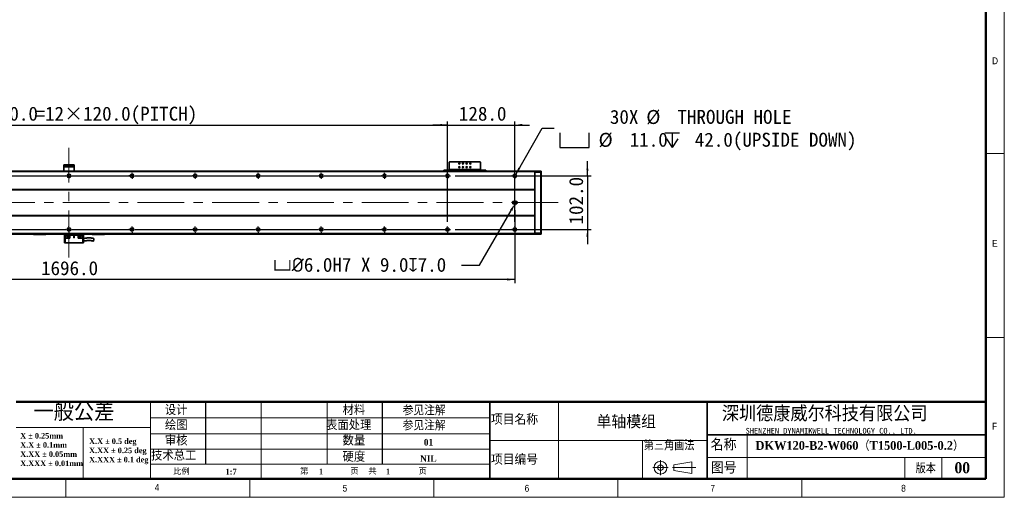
# Model space of a CAD drawing. Header units: millimetres. Extents: x 35 to 2905, y 35 to 2044.
# Tile 3 of 7: x 1032 to 2905, y 35 to 944. Entities that reach past the tile are written whole.
import ezdxf

# ---------------------------------------------------------------- set-up
doc = ezdxf.new("R2010")
doc.units = ezdxf.units.MM
doc.header["$LTSCALE"] = 7
doc.header["$PDSIZE"] = -1
doc.linetypes.add('CENTERX2', pattern=[20.32, 12.7, -2.54, 2.54, -2.54])
doc.layers.add('DIMNS', color=7, linetype='Continuous')
doc.layers.add('黑色实线', color=7, linetype='Continuous')
doc.styles.add('SLDTEXTSTYLE1', font='Gothic.ttf', dxfattribs={"width": 0.913})
doc.styles.add('SLDTEXTSTYLE2', font='timesbd.ttf', dxfattribs={"width": 0.933})
doc.styles.add('SLDTEXTSTYLE3', font='txt', dxfattribs={"bigfont": 'bigfont'})
doc.styles.add('SLDTEXTSTYLE4', font='txt', dxfattribs={"bigfont": 'bigfont'})
doc.styles.add('SLDTEXTSTYLE5', font='txt', dxfattribs={"bigfont": 'bigfont'})
doc.styles.add('SLDTEXTSTYLE6', font='txt')
doc.styles.add('SLDTEXTSTYLE7', font='timesbd.ttf', dxfattribs={"width": 0.933, "bigfont": 'bigfont'})
doc.styles.add('SLDTEXTSTYLE8', font='txt')
doc.dimstyles.new('SLDDIMSTYLE0', dxfattribs={"dimtxt": 26.6, "dimasz": 14, "dimexe": 0, "dimexo": 0.0625, "dimgap": 6.65, "dimtad": 2, "dimdec": 1, "dimrnd": 1e-09, "dimzin": 4, "dimdsep": 46, "dimtxsty": 'SLDTEXTSTYLE8', "dimsah": 1, "dimcen": 0.09, "dimadec": 0, "dimazin": 1, "dimtfac": 1, "dimtdec": 1, "dimtmove": 0, "dimatfit": 0, "dimfxl": 0, "dimfrac": 2, "dimtolj": 1, "dimtzin": 12, "dimarcsym": 0})
doc.dimstyles.new('SLDDIMSTYLE5', dxfattribs={"dimtxt": 26.6, "dimasz": 14, "dimexe": 0, "dimexo": 0.0625, "dimgap": 6.65, "dimtad": 2, "dimdec": 1, "dimrnd": 1e-09, "dimzin": 4, "dimdsep": 46, "dimtxsty": 'SLDTEXTSTYLE8', "dimsah": 1, "dimcen": 0.09, "dimadec": 0, "dimazin": 1, "dimtfac": 1, "dimtdec": 1, "dimtofl": 0, "dimtmove": 0, "dimatfit": 3, "dimfxl": 0, "dimfrac": 2, "dimtolj": 1, "dimtzin": 12, "dimarcsym": 0})
doc.dimstyles.new('SLDDIMSTYLE7', dxfattribs={"dimtxt": 26.6, "dimasz": 14, "dimexe": 0, "dimexo": 0.0625, "dimgap": 6.65, "dimtad": 0, "dimtih": 1, "dimtoh": 1, "dimdec": 1, "dimrnd": 1e-09, "dimzin": 4, "dimdsep": 46, "dimtxsty": 'SLDTEXTSTYLE8', "dimsah": 1, "dimcen": 0, "dimadec": 0, "dimazin": 1, "dimtfac": 1, "dimtdec": 1, "dimtofl": 0, "dimtmove": 0, "dimatfit": 3, "dimfxl": 0, "dimfrac": 2, "dimtolj": 1, "dimtzin": 12, "dimarcsym": 0})
doc.dimstyles.new('SLDDIMSTYLE8', dxfattribs={"dimtxt": 26.6, "dimasz": 14, "dimexe": 0, "dimexo": 0.0625, "dimgap": 6.65, "dimtad": 0, "dimtih": 1, "dimtoh": 1, "dimdec": 1, "dimrnd": 1e-09, "dimzin": 4, "dimdsep": 46, "dimtxsty": 'SLDTEXTSTYLE8', "dimsah": 1, "dimcen": 0, "dimadec": 0, "dimazin": 1, "dimtfac": 1, "dimtdec": 1, "dimtofl": 0, "dimtmove": 0, "dimatfit": 3, "dimfxl": 0, "dimfrac": 2, "dimtolj": 1, "dimtzin": 12, "dimarcsym": 0})

# ---------------------------------------------------------------- blocks, each defined once
blk = doc.blocks.new('SW_NOTE_0')
at = {"color": 0, "linetype": 'Continuous', "lineweight": 0, "char_height": 10.5, "attachment_point": 1, "style": 'SLDTEXTSTYLE2'}
for s, insert in [('X.X ± 0.5 deg', (0, 13.8)), ('X.XX ± 0.25 deg', (0, -3.7)), ('X.XXX ± 0.1 deg', (0, -21.2))]:
    blk.add_mtext(s, dxfattribs=dict(at, insert=insert))
blk = doc.blocks.new('SW_NOTE_1')
at = {"color": 0, "linetype": 'Continuous', "lineweight": 0, "char_height": 10.5, "attachment_point": 1, "style": 'SLDTEXTSTYLE2'}
for s, insert in [('X ± 0.25mm ', (0, 13.8)), ('X.X ± 0.1mm', (0, -3.7))]:
    blk.add_mtext(s, dxfattribs=dict(at, insert=insert))
blk = doc.blocks.new('SW_NOTE_2')
at = {"color": 0, "linetype": 'Continuous', "lineweight": 0, "char_height": 10.5, "attachment_point": 1, "style": 'SLDTEXTSTYLE2'}
for s, insert in [('X.XX ± 0.05mm', (0, 13.8)), ('X.XXX ± 0.01mm', (0, -3.7))]:
    blk.add_mtext(s, dxfattribs=dict(at, insert=insert))
blk = doc.blocks.new('_D_21')
at = {"layer": '黑色实线'}
for p, q in [((406, 559.7), (406, 750.8)), ((1846, 559.7), (1846, 750.8)), ((406, 743.8), (1846, 743.8))]:
    blk.add_line(p, q, dxfattribs=at)
for points in [[(406, 743.8), (420, 741.7), (420, 745.9)], [(1846, 743.8), (1832, 745.9), (1832, 741.7)]]:
    blk.add_solid(points, dxfattribs=at)
at = {"layer": '黑色实线', "char_height": 26.6, "attachment_point": 1, "style": 'SLDTEXTSTYLE8'}
for s, insert in [('1440.0', (958.3, 778.7)), ('=12×120.0(PITCH)', (1062.3, 778.7))]:
    blk.add_mtext(s, dxfattribs=dict(at, insert=insert))
blk = doc.blocks.new('_D_23')
at = {"layer": 'Defpoints', "color": 0}
for p in [(1974, 593.4), (1975.5, 596)]:
    blk.add_point(p, dxfattribs=at)
at = {"layer": '黑色实线', "color": 0, "lineweight": -2}
for p, q in [((1906.9, 477.2), (1967, 581.3)), ((1872.6, 477.2), (1906.9, 477.2))]:
    blk.add_line(p, q, dxfattribs=at)
at = {"layer": '黑色实线', "color": 0}
blk.add_solid([(1964.9, 582.4), (1969, 580.1), (1974, 593.4)], dxfattribs=at)
at = {"layer": '黑色实线', "color": 0, "insert": (1514.2, 491), "char_height": 26.6, "attachment_point": 1, "style": 'SLDTEXTSTYLE8'}
blk.add_mtext('\\A1;{\\fGDT|b0|i0|c134|p2;v\\fISOCPEUR|b0|i0|c134|p34;%%C}6.0H7 X 9.0{\\fGDT|b0|i0|c134|p2;x}7.0', dxfattribs=at)
blk = doc.blocks.new('_D_24')
at = {"layer": '黑色实线'}
for p, q in [((278, 587.1), (278, 442.7)), ((1974, 581.6), (1974, 442.7)), ((1974, 449.7), (278, 449.7))]:
    blk.add_line(p, q, dxfattribs=at)
for points in [[(278, 449.7), (292, 447.6), (292, 451.8)], [(1974, 449.7), (1960, 451.8), (1960, 447.6)]]:
    blk.add_solid(points, dxfattribs=at)
at = {"layer": '黑色实线', "insert": (1072.8, 484.6), "char_height": 26.6, "attachment_point": 1, "style": 'SLDTEXTSTYLE8'}
blk.add_mtext('1696.0', dxfattribs=at)
blk = doc.blocks.new('SW_SYMBOL_HOLE_SPOT')
at = {"layer": '黑色实线', "color": 0}
for p, q in [((0, 6125), (0, 525)), ((11200, 525), (11200, 6125)), ((0, 525), (11200, 525))]:
    blk.add_line(p, q, dxfattribs=at)
blk = doc.blocks.new('SW_SYMBOL_HOLE_DEPTH')
at = {"layer": '黑色实线', "color": 0}
for p, q in [((0, 6125), (5600, 6125)), ((700, 3885), (2800, 525)), ((2800, 6125), (2800, 525)), ((4900, 3885), (2800, 525))]:
    blk.add_line(p, q, dxfattribs=at)
blk = doc.blocks.new('_D_25')
at = {"layer": '黑色实线'}
for p, q in [((1975.6, 649.9), (2026.2, 737.5)), ((2026.2, 737.5), (2048.7, 737.5))]:
    blk.add_line(p, q, dxfattribs=at)
blk.add_solid([(1975.6, 649.9), (1984.4, 660.9), (1980.8, 663)], dxfattribs=at)
at = {"layer": '黑色实线', "xscale": 0.004985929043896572, "yscale": 0.004985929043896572, "zscale": 0.004985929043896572}
for name, p in [('SW_SYMBOL_HOLE_SPOT', (2059.8, 698.1)), ('SW_SYMBOL_HOLE_DEPTH', (2259.3, 698.1))]:
    blk.add_blockref(name, p, dxfattribs=at)
at = {"layer": '黑色实线', "char_height": 26.6, "attachment_point": 1, "style": 'SLDTEXTSTYLE8'}
for s, insert in [('30X ', (2154.8, 772.6)), ('%%c', (2224, 772.4)), (' THROUGH HOLE', (2265.1, 772.6)), (' 42.0(UPSIDE DOWN)', (2298.2, 729.1)), ('%%c', (2133.3, 728.9)), (' 11.0 ', (2174.4, 729.1))]:
    blk.add_mtext(s, dxfattribs=dict(at, insert=insert))
blk = doc.blocks.new('_D_26')
at = {"layer": '黑色实线'}
for p, q in [((2112.1, 647), (2112.1, 675)), ((1860.7, 647), (2119.1, 647)), ((2112.1, 647), (2112.1, 545)), ((1860.7, 545), (2119.1, 545)), ((2112.1, 545), (2112.1, 517))]:
    blk.add_line(p, q, dxfattribs=at)
for points in [[(2112.1, 647), (2114.2, 661), (2110, 661)], [(2112.1, 545), (2110, 531), (2114.2, 531)]]:
    blk.add_solid(points, dxfattribs=at)
at = {"layer": '黑色实线', "insert": (2077.2, 554.5), "char_height": 26.6, "attachment_point": 1, "rotation": 90, "style": 'SLDTEXTSTYLE8'}
blk.add_mtext('102.0', dxfattribs=at)
blk = doc.blocks.new('_D_27')
at = {"layer": '黑色实线'}
for p, q in [((1846, 559.7), (1846, 750.8)), ((1974, 559.7), (1974, 750.8)), ((1846, 743.8), (1818, 743.8)), ((1846, 743.8), (1974, 743.8)), ((1974, 743.8), (2002, 743.8))]:
    blk.add_line(p, q, dxfattribs=at)
for points in [[(1846, 743.8), (1832, 745.9), (1832, 741.7)], [(1974, 743.8), (1988, 741.7), (1988, 745.9)]]:
    blk.add_solid(points, dxfattribs=at)
at = {"layer": '黑色实线', "insert": (1867.6, 778.7), "char_height": 26.6, "attachment_point": 1, "style": 'SLDTEXTSTYLE8'}
blk.add_mtext('128.0', dxfattribs=at)
blk = doc.blocks.new('SW_CENTERMARKSYMBOL_13')
at = {"layer": '黑色实线', "color": 0}
for p, q in [((-133.08, 102), (-133.84, 102)), ((-128, 102), (-130.54, 102)), ((-128, 107.08), (-128, 107.84)), ((-128, 102), (-128, 104.54)), ((-128, 102), (-128, 99.46)), ((-128, 102), (-125.46, 102)), ((-128, 96.92), (-128, 96.16)), ((0, 102), (-2.54, 102)), ((0, 107.08), (0, 107.84)), ((0, 102), (0, 104.54)), ((0, 102), (0, 99.46)), ((0, 102), (2.54, 102)), ((5.08, 102), (5.84, 102)), ((-5.08, 0), (-5.84, 0)), ((0, 0), (-2.54, 0)), ((0, 0), (0, 2.54)), ((0, 0), (0, -2.54)), ((0, 0), (2.54, 0)), ((5.08, 0), (114.92, 0)), ((114.92, 0), (114.16, 0)), ((120, 0), (117.46, 0)), ((120, 0), (117.46, 0)), ((120, 5.08), (120, 5.84)), ((120, 0), (120, 2.54)), ((120, 0), (120, 2.54)), ((120, 0), (120, -2.54)), ((120, 0), (122.54, 0)), ((120, 0), (120, -2.54)), ((120, 0), (122.54, 0)), ((125.08, 0), (125.84, 0)), ((125.08, 0), (234.92, 0)), ((234.92, 0), (234.16, 0)), ((240, 0), (237.46, 0)), ((240, 0), (237.46, 0)), ((240, 0), (237.46, 0)), ((240, 5.08), (240, 5.84)), ((240, 0), (240, 2.54)), ((240, 0), (240, 2.54)), ((240, 0), (240, 2.54)), ((240, 0), (240, -2.54)), ((240, 0), (242.54, 0)), ((240, 0), (240, -2.54)), ((240, 0), (242.54, 0)), ((240, 0), (240, -2.54)), ((240, 0), (242.54, 0)), ((245.08, 0), (245.84, 0)), ((245.08, 0), (354.92, 0)), ((354.92, 0), (354.16, 0)), ((360, 0), (357.46, 0)), ((360, 0), (357.46, 0)), ((360, 0), (357.46, 0)), ((360, 0), (357.46, 0)), ((360, 5.08), (360, 5.84)), ((360, 0), (360, 2.54)), ((360, 0), (360, 2.54)), ((360, 0), (360, 2.54)), ((360, 0), (360, 2.54)), ((360, 0), (360, -2.54)), ((360, 0), (362.54, 0)), ((360, 0), (360, -2.54)), ((360, 0), (362.54, 0)), ((360, 0), (360, -2.54)), ((360, 0), (362.54, 0)), ((360, 0), (360, -2.54)), ((360, 0), (362.54, 0)), ((365.08, 0), (365.84, 0)), ((365.08, 0), (474.92, 0)), ((474.92, 0), (474.16, 0)), ((480, 0), (477.46, 0)), ((480, 0), (477.46, 0)), ((480, 0), (477.46, 0)), ((480, 0), (477.46, 0)), ((480, 0), (477.46, 0)), ((480, 5.08), (480, 5.84)), ((480, 0), (480, 2.54)), ((480, 0), (480, 2.54)), ((480, 0), (480, 2.54)), ((480, 0), (480, 2.54)), ((480, 0), (480, 2.54)), ((480, 0), (480, -2.54)), ((480, 0), (482.54, 0)), ((480, 0), (480, -2.54)), ((480, 0), (482.54, 0)), ((480, 0), (480, -2.54)), ((480, 0), (482.54, 0)), ((480, 0), (480, -2.54)), ((480, 0), (482.54, 0)), ((480, 0), (480, -2.54)), ((480, 0), (482.54, 0)), ((485.08, 0), (485.84, 0)), ((485.08, 0), (594.92, 0)), ((594.92, 0), (594.16, 0)), ((600, 0), (597.46, 0)), ((600, 0), (597.46, 0)), ((600, 0), (597.46, 0)), ((600, 0), (597.46, 0)), ((600, 0), (597.46, 0)), ((600, 0), (597.46, 0)), ((600, 5.08), (600, 5.84)), ((600, 0), (600, 2.54)), ((600, 0), (600, 2.54)), ((600, 0), (600, 2.54)), ((600, 0), (600, 2.54)), ((600, 0), (600, 2.54)), ((600, 0), (600, 2.54)), ((600, 0), (600, -2.54)), ((600, 0), (602.54, 0)), ((600, 0), (600, -2.54)), ((600, 0), (602.54, 0)), ((600, 0), (600, -2.54)), ((600, 0), (602.54, 0)), ((600, 0), (600, -2.54)), ((600, 0), (602.54, 0)), ((600, 0), (600, -2.54)), ((600, 0), (602.54, 0)), ((600, 0), (600, -2.54)), ((600, 0), (602.54, 0)), ((605.08, 0), (605.84, 0)), ((605.08, 0), (714.92, 0)), ((714.92, 0), (714.16, 0)), ((720, 0), (717.46, 0)), ((720, 0), (717.46, 0)), ((720, 0), (717.46, 0)), ((720, 0), (717.46, 0)), ((720, 0), (717.46, 0)), ((720, 0), (717.46, 0)), ((720, 0), (717.46, 0)), ((720, 5.08), (720, 5.84)), ((720, 0), (720, 2.54)), ((720, 0), (720, 2.54)), ((720, 0), (720, 2.54)), ((720, 0), (720, 2.54)), ((720, 0), (720, 2.54)), ((720, 0), (720, 2.54)), ((720, 0), (720, 2.54)), ((720, 0), (720, -2.54)), ((720, 0), (722.54, 0)), ((720, 0), (720, -2.54)), ((720, 0), (722.54, 0)), ((720, 0), (720, -2.54)), ((720, 0), (722.54, 0)), ((720, 0), (720, -2.54)), ((720, 0), (722.54, 0)), ((720, 0), (720, -2.54)), ((720, 0), (722.54, 0)), ((720, 0), (720, -2.54)), ((720, 0), (722.54, 0)), ((720, 0), (720, -2.54)), ((720, 0), (722.54, 0)), ((725.08, 0), (725.84, 0)), ((725.08, 0), (834.92, 0)), ((834.92, 0), (834.16, 0)), ((840, 0), (837.46, 0)), ((840, 0), (837.46, 0)), ((840, 0), (837.46, 0)), ((840, 0), (837.46, 0)), ((840, 0), (837.46, 0)), ((840, 0), (837.46, 0)), ((840, 5.08), (840, 5.84)), ((840, 0), (840, 2.54)), ((840, 0), (840, 2.54)), ((840, 0), (840, 2.54)), ((840, 0), (840, 2.54)), ((840, 0), (840, 2.54)), ((840, 0), (840, 2.54)), ((840, 0), (840, -2.54)), ((840, 0), (842.54, 0)), ((840, 0), (840, -2.54)), ((840, 0), (842.54, 0)), ((840, 0), (840, -2.54)), ((840, 0), (842.54, 0)), ((840, 0), (840, -2.54)), ((840, 0), (842.54, 0)), ((840, 0), (840, -2.54)), ((840, 0), (842.54, 0)), ((840, 0), (840, -2.54)), ((840, 0), (842.54, 0)), ((845.08, 0), (845.84, 0)), ((845.08, 0), (954.92, 0)), ((954.92, 0), (954.16, 0)), ((960, 0), (957.46, 0)), ((960, 0), (957.46, 0)), ((960, 0), (957.46, 0)), ((960, 0), (957.46, 0)), ((960, 0), (957.46, 0)), ((960, 5.08), (960, 5.84)), ((960, 0), (960, 2.54)), ((960, 0), (960, 2.54)), ((960, 0), (960, 2.54)), ((960, 0), (960, 2.54)), ((960, 0), (960, 2.54)), ((960, 0), (960, -2.54)), ((960, 0), (962.54, 0)), ((960, 0), (960, -2.54)), ((960, 0), (962.54, 0)), ((960, 0), (960, -2.54)), ((960, 0), (962.54, 0)), ((960, 0), (960, -2.54)), ((960, 0), (962.54, 0)), ((960, 0), (960, -2.54)), ((960, 0), (962.54, 0)), ((965.08, 0), (965.84, 0)), ((965.08, 0), (1074.92, 0)), ((1074.92, 0), (1074.16, 0)), ((1080, 0), (1077.46, 0)), ((1080, 0), (1077.46, 0)), ((1080, 0), (1077.46, 0)), ((1080, 0), (1077.46, 0)), ((1080, 5.08), (1080, 5.84)), ((1080, 0), (1080, 2.54)), ((1080, 0), (1080, 2.54)), ((1080, 0), (1080, 2.54)), ((1080, 0), (1080, 2.54)), ((1080, 0), (1080, -2.54)), ((1080, 0), (1082.54, 0)), ((1080, 0), (1080, -2.54)), ((1080, 0), (1082.54, 0)), ((1080, 0), (1080, -2.54)), ((1080, 0), (1082.54, 0)), ((1080, 0), (1080, -2.54)), ((1080, 0), (1082.54, 0)), ((1085.08, 0), (1085.84, 0)), ((1085.08, 0), (1194.92, 0)), ((1194.92, 0), (1194.16, 0)), ((1200, 0), (1197.46, 0)), ((1200, 0), (1197.46, 0)), ((1200, 0), (1197.46, 0)), ((1200, 5.08), (1200, 5.84)), ((1200, 0), (1200, 2.54)), ((1200, 0), (1200, 2.54)), ((1200, 0), (1200, 2.54)), ((1200, 0), (1200, -2.54)), ((1200, 0), (1202.54, 0)), ((1200, 0), (1200, -2.54)), ((1200, 0), (1202.54, 0)), ((1200, 0), (1200, -2.54)), ((1200, 0), (1202.54, 0)), ((1205.08, 0), (1205.84, 0)), ((1205.08, 0), (1314.92, 0)), ((1314.92, 0), (1314.16, 0)), ((1320, 0), (1317.46, 0)), ((1320, 0), (1317.46, 0)), ((1320, 5.08), (1320, 5.84)), ((1320, 0), (1320, 2.54)), ((1320, 0), (1320, 2.54)), ((1320, 0), (1320, -2.54)), ((1320, 0), (1322.54, 0)), ((1320, 0), (1320, -2.54)), ((1320, 0), (1322.54, 0)), ((1325.08, 0), (1325.84, 0)), ((1325.08, 0), (1434.92, 0)), ((1440, 0), (1437.46, 0)), ((1440, 5.08), (1440, 5.84)), ((1440, 0), (1440, 2.54)), ((1440, 0), (1440, -2.54)), ((1440, 0), (1442.54, 0)), ((1445.08, 0), (1445.84, 0)), ((0, -5.08), (0, -5.84)), ((120, -5.08), (120, -5.84)), ((240, -5.08), (240, -5.84)), ((360, -5.08), (360, -5.84)), ((480, -5.08), (480, -5.84)), ((600, -5.08), (600, -5.84)), ((720, -5.08), (720, -5.84)), ((840, -5.08), (840, -5.84)), ((960, -5.08), (960, -5.84)), ((1080, -5.08), (1080, -5.84)), ((1200, -5.08), (1200, -5.84)), ((1320, -5.08), (1320, -5.84)), ((1440, -5.08), (1440, -5.84))]:
    blk.add_line(p, q, dxfattribs=at)
blk = doc.blocks.new('SW_CENTERMARKSYMBOL_14')
at = {"layer": '黑色实线', "color": 0}
for p, q in [((-125.08, 0), (-125.84, 0)), ((-120, 0), (-122.54, 0)), ((-120, 5.08), (-120, 5.84)), ((-120, 0), (-120, 2.54)), ((-120, 0), (-120, -2.54)), ((-120, 0), (-117.46, 0)), ((-114.92, 0), (-5.08, 0)), ((-5.08, 0), (-5.84, 0)), ((0, 0), (-2.54, 0)), ((0, 0), (-2.54, 0)), ((0, 5.08), (0, 5.84)), ((0, 0), (0, 2.54)), ((0, 0), (0, 2.54)), ((0, 0), (0, -2.54)), ((0, 0), (2.54, 0)), ((0, 0), (0, -2.54)), ((0, 0), (2.54, 0)), ((5.08, 0), (5.84, 0)), ((5.08, 0), (114.92, 0)), ((114.92, 0), (114.16, 0)), ((120, 0), (117.46, 0)), ((120, 0), (117.46, 0)), ((120, 0), (117.46, 0)), ((120, 5.08), (120, 5.84)), ((120, 0), (120, 2.54)), ((120, 0), (120, 2.54)), ((120, 0), (120, 2.54)), ((120, 0), (120, -2.54)), ((120, 0), (122.54, 0)), ((120, 0), (120, -2.54)), ((120, 0), (122.54, 0)), ((120, 0), (120, -2.54)), ((120, 0), (122.54, 0)), ((125.08, 0), (125.84, 0)), ((125.08, 0), (234.92, 0)), ((234.92, 0), (234.16, 0)), ((240, 0), (237.46, 0)), ((240, 0), (237.46, 0)), ((240, 0), (237.46, 0)), ((240, 0), (237.46, 0)), ((240, 5.08), (240, 5.84)), ((240, 0), (240, 2.54)), ((240, 0), (240, 2.54)), ((240, 0), (240, 2.54)), ((240, 0), (240, 2.54)), ((240, 0), (240, -2.54)), ((240, 0), (242.54, 0)), ((240, 0), (240, -2.54)), ((240, 0), (242.54, 0)), ((240, 0), (240, -2.54)), ((240, 0), (242.54, 0)), ((240, 0), (240, -2.54)), ((240, 0), (242.54, 0)), ((245.08, 0), (245.84, 0)), ((245.08, 0), (354.92, 0)), ((354.92, 0), (354.16, 0)), ((360, 0), (357.46, 0)), ((360, 0), (357.46, 0)), ((360, 0), (357.46, 0)), ((360, 0), (357.46, 0)), ((360, 0), (357.46, 0)), ((360, 5.08), (360, 5.84)), ((360, 0), (360, 2.54)), ((360, 0), (360, 2.54)), ((360, 0), (360, 2.54)), ((360, 0), (360, 2.54)), ((360, 0), (360, 2.54)), ((360, 0), (360, -2.54)), ((360, 0), (362.54, 0)), ((360, 0), (360, -2.54)), ((360, 0), (362.54, 0)), ((360, 0), (360, -2.54)), ((360, 0), (362.54, 0)), ((360, 0), (360, -2.54)), ((360, 0), (362.54, 0)), ((360, 0), (360, -2.54)), ((360, 0), (362.54, 0)), ((365.08, 0), (365.84, 0)), ((365.08, 0), (474.92, 0)), ((474.92, 0), (474.16, 0)), ((480, 0), (477.46, 0)), ((480, 0), (477.46, 0)), ((480, 0), (477.46, 0)), ((480, 0), (477.46, 0)), ((480, 0), (477.46, 0)), ((480, 0), (477.46, 0)), ((480, 5.08), (480, 5.84)), ((480, 0), (480, 2.54)), ((480, 0), (480, 2.54)), ((480, 0), (480, 2.54)), ((480, 0), (480, 2.54)), ((480, 0), (480, 2.54)), ((480, 0), (480, 2.54)), ((480, 0), (480, -2.54)), ((480, 0), (482.54, 0)), ((480, 0), (480, -2.54)), ((480, 0), (482.54, 0)), ((480, 0), (480, -2.54)), ((480, 0), (482.54, 0)), ((480, 0), (480, -2.54)), ((480, 0), (482.54, 0)), ((480, 0), (480, -2.54)), ((480, 0), (482.54, 0)), ((480, 0), (480, -2.54)), ((480, 0), (482.54, 0)), ((485.08, 0), (485.84, 0)), ((485.08, 0), (594.92, 0)), ((594.92, 0), (594.16, 0)), ((600, 0), (597.46, 0)), ((600, 0), (597.46, 0)), ((600, 0), (597.46, 0)), ((600, 0), (597.46, 0)), ((600, 0), (597.46, 0)), ((600, 0), (597.46, 0)), ((600, 0), (597.46, 0)), ((600, 5.08), (600, 5.84)), ((600, 0), (600, 2.54)), ((600, 0), (600, 2.54)), ((600, 0), (600, 2.54)), ((600, 0), (600, 2.54)), ((600, 0), (600, 2.54)), ((600, 0), (600, 2.54)), ((600, 0), (600, 2.54)), ((600, 0), (600, -2.54)), ((600, 0), (602.54, 0)), ((600, 0), (600, -2.54)), ((600, 0), (602.54, 0)), ((600, 0), (600, -2.54)), ((600, 0), (602.54, 0)), ((600, 0), (600, -2.54)), ((600, 0), (602.54, 0)), ((600, 0), (600, -2.54)), ((600, 0), (602.54, 0)), ((600, 0), (600, -2.54)), ((600, 0), (602.54, 0)), ((600, 0), (600, -2.54)), ((600, 0), (602.54, 0)), ((605.08, 0), (605.84, 0)), ((605.08, 0), (714.92, 0)), ((714.92, 0), (714.16, 0)), ((720, 0), (717.46, 0)), ((720, 0), (717.46, 0)), ((720, 0), (717.46, 0)), ((720, 0), (717.46, 0)), ((720, 0), (717.46, 0)), ((720, 0), (717.46, 0)), ((720, 5.08), (720, 5.84)), ((720, 0), (720, 2.54)), ((720, 0), (720, 2.54)), ((720, 0), (720, 2.54)), ((720, 0), (720, 2.54)), ((720, 0), (720, 2.54)), ((720, 0), (720, 2.54)), ((720, 0), (720, -2.54)), ((720, 0), (722.54, 0)), ((720, 0), (720, -2.54)), ((720, 0), (722.54, 0)), ((720, 0), (720, -2.54)), ((720, 0), (722.54, 0)), ((720, 0), (720, -2.54)), ((720, 0), (722.54, 0)), ((720, 0), (720, -2.54)), ((720, 0), (722.54, 0)), ((720, 0), (720, -2.54)), ((720, 0), (722.54, 0)), ((725.08, 0), (725.84, 0)), ((725.08, 0), (834.92, 0)), ((834.92, 0), (834.16, 0)), ((840, 0), (837.46, 0)), ((840, 0), (837.46, 0)), ((840, 0), (837.46, 0)), ((840, 0), (837.46, 0)), ((840, 0), (837.46, 0)), ((840, 5.08), (840, 5.84)), ((840, 0), (840, 2.54)), ((840, 0), (840, 2.54)), ((840, 0), (840, 2.54)), ((840, 0), (840, 2.54)), ((840, 0), (840, 2.54)), ((840, 0), (840, -2.54)), ((840, 0), (842.54, 0)), ((840, 0), (840, -2.54)), ((840, 0), (842.54, 0)), ((840, 0), (840, -2.54)), ((840, 0), (842.54, 0)), ((840, 0), (840, -2.54)), ((840, 0), (842.54, 0)), ((840, 0), (840, -2.54)), ((840, 0), (842.54, 0)), ((845.08, 0), (845.84, 0)), ((845.08, 0), (954.92, 0)), ((954.92, 0), (954.16, 0)), ((960, 0), (957.46, 0)), ((960, 0), (957.46, 0)), ((960, 0), (957.46, 0)), ((960, 0), (957.46, 0)), ((960, 5.08), (960, 5.84)), ((960, 0), (960, 2.54)), ((960, 0), (960, 2.54)), ((960, 0), (960, 2.54)), ((960, 0), (960, 2.54)), ((960, 0), (960, -2.54)), ((960, 0), (962.54, 0)), ((960, 0), (960, -2.54)), ((960, 0), (962.54, 0)), ((960, 0), (960, -2.54)), ((960, 0), (962.54, 0)), ((960, 0), (960, -2.54)), ((960, 0), (962.54, 0)), ((965.08, 0), (965.84, 0)), ((965.08, 0), (1074.92, 0)), ((1074.92, 0), (1074.16, 0)), ((1080, 0), (1077.46, 0)), ((1080, 0), (1077.46, 0)), ((1080, 0), (1077.46, 0)), ((1080, 5.08), (1080, 5.84)), ((1080, 0), (1080, 2.54)), ((1080, 0), (1080, 2.54)), ((1080, 0), (1080, 2.54)), ((1080, 0), (1080, -2.54)), ((1080, 0), (1082.54, 0)), ((1080, 0), (1080, -2.54)), ((1080, 0), (1082.54, 0)), ((1080, 0), (1080, -2.54)), ((1080, 0), (1082.54, 0)), ((1085.08, 0), (1085.84, 0)), ((1085.08, 0), (1194.92, 0)), ((1194.92, 0), (1194.16, 0)), ((1200, 0), (1197.46, 0)), ((1200, 0), (1197.46, 0)), ((1200, 5.08), (1200, 5.84)), ((1200, 0), (1200, 2.54)), ((1200, 0), (1200, 2.54)), ((1200, 0), (1200, -2.54)), ((1200, 0), (1202.54, 0)), ((1200, 0), (1200, -2.54)), ((1200, 0), (1202.54, 0)), ((1205.08, 0), (1205.84, 0)), ((1205.08, 0), (1314.92, 0)), ((1320, 0), (1317.46, 0)), ((1320, 5.08), (1320, 5.84)), ((1320, 0), (1320, 2.54)), ((1320, 0), (1320, -2.54)), ((1320, 0), (1322.54, 0)), ((1325.08, 0), (1325.84, 0)), ((-120, -5.08), (-120, -5.84)), ((0, -5.08), (0, -5.84)), ((120, -5.08), (120, -5.84)), ((240, -5.08), (240, -5.84)), ((360, -5.08), (360, -5.84)), ((480, -5.08), (480, -5.84)), ((600, -5.08), (600, -5.84)), ((720, -5.08), (720, -5.84)), ((840, -5.08), (840, -5.84)), ((960, -5.08), (960, -5.84)), ((1080, -5.08), (1080, -5.84)), ((1200, -5.08), (1200, -5.84)), ((1320, -5.08), (1320, -5.84))]:
    blk.add_line(p, q, dxfattribs=at)
blk = doc.blocks.new('SW_CENTERMARKSYMBOL_15')
at = {"layer": '黑色实线', "color": 0}
for p, q in [((-5.08, 0), (-5.84, 0)), ((0, 0), (-2.54, 0)), ((0, 5.08), (0, 5.84)), ((0, 0), (0, 2.54)), ((0, 0), (0, -2.54)), ((0, 0), (2.54, 0)), ((5.08, 0), (5.84, 0)), ((0, -5.08), (0, -5.84))]:
    blk.add_line(p, q, dxfattribs=at)
blk = doc.blocks.new('SW_CENTERMARKSYMBOL_16')
at = {"layer": '黑色实线', "color": 0}
for p, q in [((-5.08, 0), (-5.84, 0)), ((0, 0), (-2.54, 0)), ((0, 5.08), (0, 5.84)), ((0, 0), (0, 2.54)), ((0, 0), (0, -2.54)), ((0, 0), (2.54, 0)), ((5.08, 0), (5.84, 0)), ((0, -5.08), (0, -5.84))]:
    blk.add_line(p, q, dxfattribs=at)
blk = doc.blocks.new('SW_CENTERMARKSYMBOL_17')
at = {"layer": '黑色实线', "color": 0}
for p, q in [((-5.08, 0), (-5.54, 0)), ((0, 0), (-2.54, 0)), ((0, 5.08), (0, 5.54)), ((0, 0), (0, 2.54)), ((0, 0), (2.54, 0)), ((0, 0), (0, -2.54)), ((5.08, 0), (5.54, 0)), ((0, -5.08), (0, -5.54))]:
    blk.add_line(p, q, dxfattribs=at)
blk = doc.blocks.new('SW_DOWELSYMBOL_3')
at = {"linetype": 'Continuous', "lineweight": 18}
h = blk.add_hatch(color=0, dxfattribs=at)
edge = h.paths.add_edge_path(flags=0)
edge.add_arc((0, 0), 3, 180, 270)
edge.add_line((0, -3), (0, 0))
edge.add_line((0, 0), (-3, 0))
h = blk.add_hatch(color=0, dxfattribs=at)
edge = h.paths.add_edge_path(flags=0)
edge.add_arc((0, 0), 3, 0, 90)
edge.add_line((0, 3), (0, 0))
edge.add_line((0, 0), (3, 0))
at = {"layer": '黑色实线', "color": 0}
blk.add_circle((0, 0), 3, dxfattribs=at)
blk = doc.blocks.new('SW_DOWELSYMBOL_4')
at = {"linetype": 'Continuous', "lineweight": 18}
h = blk.add_hatch(color=0, dxfattribs=at)
edge = h.paths.add_edge_path(flags=0)
edge.add_arc((0, 0), 3, 180, 270)
edge.add_line((0, -3), (0, 0))
edge.add_line((0, 0), (-3, 0))
h = blk.add_hatch(color=0, dxfattribs=at)
edge = h.paths.add_edge_path(flags=0)
edge.add_arc((0, 0), 3, 0, 90)
edge.add_line((0, 3), (0, 0))
edge.add_line((0, 0), (3, 0))
at = {"layer": '黑色实线', "color": 0}
blk.add_circle((0, 0), 3, dxfattribs=at)

msp = doc.modelspace()

# ---------------------------------------------------------------- linework, layer by layer
at = {"color": 7, "linetype": 'Continuous', "lineweight": 18}
for p, q in [((2905, 35), (2905, 2044)), ((2870, 2009), (2870, 70)), ((2870, 689.5), (2905, 689.5)), ((2870, 339.5), (2905, 339.5)), ((1281, 217), (1281, 192.5)), ((1281, 168), (1281, 217)), ((1281, 192.5), (1281, 217)), ((1491.29, 217), (1491.29, 70)), ((1617, 217), (1617, 98.04)), ((2056.78, 217), (2056.78, 70)), ((1281, 168), (1281, 192.5)), ((1281, 186.61), (1926.29, 186.61)), ((1281, 168), (1025.29, 168)), ((1153.14, 168), (1153.14, 70)), ((1281, 168), (1281, 70)), ((1281, 155.78), (1926.29, 155.78)), ((2415.65, 154), (2415.65, 70)), ((1926.29, 143.5), (2339.76, 143.5)), ((2217.1, 143.5), (2217.1, 70)), ((1281, 126.91), (1926.29, 126.91)), ((1926.29, 98.04), (1281, 98.04)), ((2251.06, 106.04), (2251.06, 77.44)), ((2276.67, 96.73), (2310.66, 102.61)), ((2276.67, 86.23), (2276.67, 96.73)), ((2310.66, 102.61), (2310.66, 80.22)), ((2339.76, 110.88), (2870, 110.88)), ((2716, 110.88), (2716, 70)), ((2786, 110.88), (2786, 70)), ((2236.5, 91.48), (2265.91, 91.48)), ((2273.64, 91.48), (2318.36, 91.48)), ((2276.67, 86.23), (2310.66, 80.22)), ((70, 70), (2870, 70)), ((861, 70), (2870, 70)), ((1120, 35), (1120, 70)), ((1470, 35), (1470, 70)), ((1820, 70), (1820, 35)), ((2170, 35), (2170, 70)), ((2520, 70), (2520, 35)), ((35, 35), (2905, 35))]:
    msp.add_line(p, q, dxfattribs=at)
at = {"color": 7, "linetype": 'Continuous', "lineweight": 50}
for p, q in [((2870, 2009), (2870, 70)), ((1025.29, 217), (1281, 217)), ((2870, 217), (1281, 217)), ((70, 70), (2870, 70))]:
    msp.add_line(p, q, dxfattribs=at)
at = {"color": 7, "linetype": 'Continuous', "lineweight": 35}
for p, q in [((2011.96, 656), (239.96, 656)), ((1115.96, 666), (1115.96, 668)), ((1115.96, 668), (1116.96, 668)), ((1116.96, 666), (1115.96, 666)), ((1115.96, 664.5), (1115.96, 666)), ((1135.96, 664.5), (1115.96, 664.5)), ((1115.96, 656), (1115.96, 664.5)), ((1116.96, 668), (1116.96, 666)), ((1134.96, 668), (1116.96, 668)), ((1134.96, 666), (1116.96, 666)), ((1134.96, 666), (1134.96, 668)), ((1134.96, 668), (1135.96, 668)), ((1135.96, 666), (1134.96, 666)), ((1135.96, 668), (1135.96, 666)), ((1135.96, 666), (1135.96, 664.5)), ((1135.96, 656), (1135.96, 664.5)), ((1838.96, 656), (1838.96, 658)), ((1838.96, 658), (1839.96, 658)), ((1839.96, 658), (1839.96, 656)), ((1839.96, 658), (1847.96, 658)), ((1847.96, 658), (1847.96, 656)), ((1848.96, 658), (1847.96, 658)), ((1849.96, 673.8), (1848.96, 672.8)), ((1848.96, 672.8), (1848.96, 659)), ((1908.96, 659), (1848.96, 659)), ((1848.96, 656), (1848.96, 659)), ((1907.96, 673.8), (1849.96, 673.8)), ((1908.96, 672.8), (1907.96, 673.8)), ((1908.96, 659), (1908.96, 672.8)), ((1908.96, 659), (1908.96, 656)), ((1909.96, 658), (1908.96, 658)), ((1909.96, 658), (1909.96, 656)), ((1909.96, 658), (1917.96, 658)), ((1917.96, 656), (1917.96, 658)), ((1917.96, 658), (1918.96, 658)), ((1918.96, 658), (1918.96, 656)), ((2011.96, 655.7), (2012.26, 656)), ((2011.96, 655), (2011.96, 656)), ((2012.26, 656), (2012.26, 654)), ((2012.26, 656), (2023.66, 656)), ((2023.66, 654), (2023.66, 656)), ((2023.96, 655.7), (2023.66, 656)), ((2023.96, 655.7), (2023.96, 653.87)), ((2011.96, 655), (239.96, 655)), ((2011.96, 621), (2011.96, 655)), ((2011.96, 653.87), (2012.26, 654)), ((2012.26, 654), (2012.26, 538)), ((2023.66, 654), (2012.26, 654)), ((2023.66, 538), (2023.66, 654)), ((2023.96, 653.87), (2023.66, 654)), ((2023.96, 653.87), (2023.96, 538.12)), ((2011.96, 621), (239.96, 621)), ((2011.96, 620.5), (239.96, 620.5)), ((2011.96, 621), (2011.96, 620.5)), ((2011.96, 571.5), (2011.96, 620.5)), ((1975.46, 599), (1972.46, 599)), ((1972.46, 593), (1975.46, 593)), ((2011.96, 571.5), (239.96, 571.5)), ((2011.96, 571), (239.96, 571)), ((2011.96, 571), (2011.96, 571.5)), ((2011.96, 537), (2011.96, 571)), ((2011.96, 537), (239.96, 537)), ((2011.96, 536), (239.96, 536)), ((1057.96, 535.8), (1057.96, 536)), ((1057.96, 535.8), (1058.96, 535.8)), ((1057.96, 535.8), (1058.26, 535.5)), ((1059.09, 535.5), (1058.26, 535.5)), ((1058.96, 536), (1058.96, 535.8)), ((1059.09, 535.5), (1058.96, 535.8)), ((1058.96, 535.8), (1080.96, 535.8)), ((1080.84, 535.5), (1059.09, 535.5)), ((1080.84, 535.5), (1080.96, 535.8)), ((1081.66, 535.5), (1080.84, 535.5)), ((1080.96, 535.8), (1080.96, 536)), ((1080.96, 535.8), (1081.96, 535.8)), ((1081.66, 535.5), (1081.96, 535.8)), ((1081.96, 536), (1081.96, 535.8)), ((1117.46, 534.1), (1117.46, 519.7)), ((1118.66, 534.1), (1117.46, 534.1)), ((1118.46, 534.1), (1118.46, 536)), ((1118.66, 528.1), (1118.46, 528.1)), ((1118.46, 519.7), (1118.46, 528.1)), ((1118.66, 534.1), (1118.66, 528.1)), ((1127.46, 534.1), (1118.66, 534.1)), ((1118.66, 528.1), (1127.46, 528.1)), ((1127.46, 534.1), (1135.21, 534.1)), ((1127.46, 534.1), (1127.46, 528.1)), ((1135.71, 534.1), (1135.21, 534.1)), ((1135.21, 534.1), (1135.21, 529.35)), ((1135.71, 534.1), (1143.46, 534.1)), ((1135.71, 529.35), (1135.71, 534.1)), ((1143.46, 528.1), (1143.46, 534.1)), ((1152.26, 534.1), (1143.46, 534.1)), ((1143.46, 528.1), (1152.26, 528.1)), ((1146.84, 532.55), (1147.01, 532.65)), ((1146.84, 532.55), (1147.01, 532.65)), ((1146.84, 532.55), (1147.01, 532.65)), ((1148.47, 532.15), (1148.6, 531.74)), ((1152.26, 528.1), (1152.26, 534.1)), ((1153.46, 534.1), (1152.26, 534.1)), ((1152.46, 528.1), (1152.26, 528.1)), ((1152.46, 534.1), (1152.46, 536)), ((1152.46, 528.1), (1152.46, 519.7)), ((1153.46, 519.7), (1153.46, 534.1)), ((1169.96, 535.8), (1169.96, 536)), ((1169.96, 535.8), (1170.26, 535.5)), ((1169.96, 535.8), (1170.96, 535.8)), ((1171.09, 535.5), (1170.26, 535.5)), ((1170.96, 536), (1170.96, 535.8)), ((1171.09, 535.5), (1170.96, 535.8)), ((1170.96, 535.8), (1192.96, 535.8)), ((1192.84, 535.5), (1171.09, 535.5)), ((1192.84, 535.5), (1192.96, 535.8)), ((1193.66, 535.5), (1192.84, 535.5)), ((1192.96, 535.8), (1192.96, 536)), ((1192.96, 535.8), (1193.96, 535.8)), ((1193.66, 535.5), (1193.96, 535.8)), ((1193.96, 536), (1193.96, 535.8)), ((2011.96, 538.12), (2012.26, 538)), ((2011.96, 537), (2011.96, 536)), ((2011.96, 536.3), (2012.26, 536)), ((2012.26, 538), (2012.26, 536)), ((2012.26, 538), (2023.66, 538)), ((2023.66, 536), (2012.26, 536)), ((2023.96, 538.12), (2023.66, 538)), ((2023.66, 536), (2023.66, 538)), ((2023.96, 536.3), (2023.66, 536)), ((2023.96, 538.12), (2023.96, 536.3)), ((1118.46, 519.7), (1117.46, 519.7)), ((1152.46, 519.7), (1118.46, 519.7)), ((1153.46, 519.7), (1152.46, 519.7)), ((1926.29, 217), (1926.29, 70)), ((2339.76, 217), (2339.76, 70)), ((2339.76, 154), (2870, 154))]:
    msp.add_line(p, q, dxfattribs=at)
for centre, radius in [((1868.46, 670.5), 1.25), ((1868.46, 663.5), 1.25), ((1875.46, 670.5), 1.25), ((1875.46, 663.5), 1.25), ((1882.46, 670.5), 1.25), ((1882.46, 663.5), 1.25), ((1889.46, 670.5), 1.25), ((1889.46, 663.5), 1.25), ((1125.96, 647), 3.3), ((1245.96, 647), 3.3), ((1365.96, 647), 3.3), ((1485.96, 647), 3.3), ((1605.96, 647), 3.3), ((1725.96, 647), 3.3), ((1845.96, 647), 3.3), ((1973.96, 647), 3.3), ((1125.96, 545), 3.3), ((1245.96, 545), 3.3), ((1365.96, 545), 3.3), ((1485.96, 545), 3.3), ((1605.96, 545), 3.3), ((1725.96, 545), 3.3), ((1845.96, 545), 3.3), ((1973.96, 545), 3.3), ((1123.46, 531.6), 1.6), ((1147.46, 531.6), 1.6)]:
    msp.add_circle(centre, radius, dxfattribs=at)
at = {"color": 7, "linetype": 'Continuous', "lineweight": 18}
for radius in [12.25, 5.25]:
    msp.add_circle((2251.06, 91.48), radius, dxfattribs=at)
at = {"color": 7, "linetype": 'Continuous', "lineweight": 35}
for centre, radius, start, end in [((1972.46, 596), 3, 90, 270), ((1975.46, 596), 3, 270, 90), ((1135.46, 529.35), 0.25, 180, 0)]:
    msp.add_arc(centre, radius, start, end, dxfattribs=at)
for points, knots in [([(1124.6, 531.74), (1124.62, 531.62), (1124.66, 531.36), (1124.55, 530.97), (1124.33, 530.62), (1124, 530.35), (1123.58, 530.2), (1123.12, 530.2), (1122.69, 530.33), (1122.45, 530.51), (1122.35, 530.6)], [0, 0, 0, 0, 0.1147354, 0.230587, 0.3509148, 0.4758124, 0.6054461, 0.7393745, 0.8775422, 1, 1, 1, 1]), ([(1123.44, 532.9), (1123.59, 532.87), (1123.87, 532.81), (1124.22, 532.56), (1124.4, 532.31), (1124.46, 532.17), (1124.47, 532.15)], [0, 0, 0, 0, 0.3222828, 0.6432194, 0.9518356, 1, 1, 1, 1]), ([(1147.46, 532.75), (1147.35, 532.74), (1147.11, 532.72), (1146.8, 532.56), (1146.54, 532.32), (1146.37, 532.01), (1146.3, 531.66), (1146.33, 531.31), (1146.46, 530.99), (1146.69, 530.72), (1146.99, 530.53), (1147.33, 530.44), (1147.68, 530.45), (1148.01, 530.57), (1148.29, 530.78), (1148.5, 531.06), (1148.62, 531.39), (1148.61, 531.63), (1148.6, 531.74)], [0, 0, 0, 0, 0.06251281, 0.12500705, 0.18751004, 0.25000707, 0.31250464, 0.37500453, 0.43750469, 0.49999979, 0.56250026, 0.62499589, 0.68750139, 0.74999505, 0.81250043, 0.87499738, 0.9375002, 1, 1, 1, 1]), ([(1148.6, 531.74), (1148.62, 531.62), (1148.66, 531.36), (1148.55, 530.97), (1148.33, 530.62), (1148, 530.35), (1147.58, 530.2), (1147.12, 530.2), (1146.69, 530.33), (1146.45, 530.51), (1146.35, 530.6)], [0, 0, 0, 0, 0.11473937, 0.23059209, 0.35094018, 0.47583903, 0.60544062, 0.73940573, 0.87754101, 1, 1, 1, 1]), ([(1147.44, 532.9), (1147.59, 532.87), (1147.87, 532.81), (1148.22, 532.56), (1148.4, 532.31), (1148.46, 532.17), (1148.47, 532.15)], [0, 0, 0, 0, 0.3223065, 0.6431932, 0.9518321, 1, 1, 1, 1]), ([(1172.77, 527.89), (1171.8, 528.04), (1169.99, 528.33), (1167.52, 528.72), (1165.47, 528.89), (1163.61, 528.92), (1161.58, 528.84), (1159.75, 528.64), (1158.24, 528.42), (1157.23, 528.27), (1156.19, 528.12), (1155.12, 528), (1154.2, 527.92), (1153.66, 527.95), (1153.46, 527.97)], [0, 0, 0, 0, 0.1557748, 0.2907875, 0.3967679, 0.474991, 0.5735857, 0.7047462, 0.7546876, 0.8070853, 0.8612049, 0.91595, 0.970401, 1, 1, 1, 1]), ([(1172.21, 522.99), (1172.24, 522.98), (1172.34, 522.94), (1172.53, 523.2), (1172.75, 523.7), (1172.94, 524.4), (1173.08, 525.2), (1173.15, 526.04), (1173.16, 526.82), (1173.09, 527.44), (1172.95, 527.83), (1172.83, 527.86), (1172.77, 527.87)], [0, 0, 0, 0, 0.05740422, 0.16302563, 0.26646757, 0.36997864, 0.47478813, 0.58158566, 0.69023165, 0.79977588, 0.90881637, 1, 1, 1, 1]), ([(1153.46, 522.98), (1153.7, 522.97), (1154.42, 522.95), (1155.56, 523.03), (1157.24, 523.23), (1158.94, 523.5), (1160.62, 523.73), (1162.07, 523.87), (1163.75, 523.96), (1165.66, 523.89), (1167.7, 523.67), (1169.81, 523.31), (1171.36, 523.07), (1172.2, 522.95)], [0, 0, 0, 0, 0.0368696, 0.1125456, 0.1785178, 0.3028043, 0.3842693, 0.4445293, 0.5302864, 0.647338, 0.7447497, 0.8603549, 1, 1, 1, 1])]:
    msp.add_open_spline(points, degree=3, knots=knots, dxfattribs=at)
at = {"layer": 'DIMNS', "color": 7}
for p, q in [((1386.18, 98.04), (1386.18, 217)), ((1721.53, 217), (1721.53, 98.04))]:
    msp.add_line(p, q, dxfattribs=at)
at = {"layer": '黑色实线', "linetype": 'CENTERX2', "lineweight": 18}
for p, q in [((1125.96, 491.85), (1125.96, 700.15)), ((2056.41, 596), (195.51, 596))]:
    msp.add_line(p, q, dxfattribs=at)

# ---------------------------------------------------------------- block references
at = {"color": 7, "linetype": 'Continuous', "lineweight": 0}
for name, p in [('SW_NOTE_1', (1033.26, 143.65)), ('SW_NOTE_0', (1164.24, 133.27)), ('SW_NOTE_2', (1033.26, 108.65))]:
    msp.add_blockref(name, p, dxfattribs=at)
at = {"layer": '黑色实线'}
for name, p in [('SW_CENTERMARKSYMBOL_13', (405.96, 545)), ('SW_CENTERMARKSYMBOL_14', (525.96, 647)), ('SW_CENTERMARKSYMBOL_15', (1973.96, 647)), ('SW_CENTERMARKSYMBOL_17', (1973.96, 596)), ('SW_DOWELSYMBOL_3', (1972.46, 596)), ('SW_DOWELSYMBOL_4', (1975.46, 596)), ('SW_CENTERMARKSYMBOL_16', (1973.96, 545))]:
    msp.add_blockref(name, p, dxfattribs=at)

# ---------------------------------------------------------------- texts
at = {"color": 7, "linetype": 'Continuous', "lineweight": 0}
for s, insert, char_height, attachment_point, style in [('D', (2881.67, 872.52), 12.96, 1, 'SLDTEXTSTYLE1'), ('E', (2881.67, 524.92), 12.96, 1, 'SLDTEXTSTYLE1'), ('一般公差', (1058.35, 215.56), 35, 1, 'SLDTEXTSTYLE4'), ('设计', (1308.15, 211.2), 19.6, 1, 'SLDTEXTSTYLE4'), ('材料', (1646.32, 211.2), 19.6, 1, 'SLDTEXTSTYLE4'), ('参见注解', (1760.75, 209.7), 18.521, 1, 'SLDTEXTSTYLE3'), ('深圳德康威尔科技有限公司', (2367.78, 209.07), 29.6333, 1, 'SLDTEXTSTYLE5'), ('项目名称', (1928.53, 193.57), 20.373, 1, 'SLDTEXTSTYLE4'), ('单轴模组', (2129.33, 190.67), 22.225, 1, 'SLDTEXTSTYLE7'), ('绘图', (1308.57, 182.46), 19.6, 1, 'SLDTEXTSTYLE4'), ('表面处理', (1614.87, 182.46), 19.6, 1, 'SLDTEXTSTYLE4'), ('参见注解', (1760.75, 180.95), 18.521, 1, 'SLDTEXTSTYLE3'), ('F', (2881.67, 176.95), 12.96, 1, 'SLDTEXTSTYLE1'), ('审核', (1308.34, 153.23), 19.6, 1, 'SLDTEXTSTYLE4'), ('数量', (1646.38, 153.23), 19.6, 1, 'SLDTEXTSTYLE4'), ('SHENZHEN DYNAMIKWELL TECHNOLOGY CO., LTD.', (2413.02, 167.18), 11.1125, 1, 'SLDTEXTSTYLE6'), ('01', (1800.9, 146.22), 12.6, 1, 'SLDTEXTSTYLE2'), ('名称', (2346.56, 146.34), 22.225, 1, 'SLDTEXTSTYLE4'), ('DKW120-B2-W060（T1500-L005-0.2）', (2431.84, 142.09), 16.6687, 1, 'SLDTEXTSTYLE7'), ('技术总工', (1282.02, 124.6), 19.6, 1, 'SLDTEXTSTYLE4'), ('硬度', (1646.39, 122.25), 19.6, 1, 'SLDTEXTSTYLE4'), ('NIL', (1793.67, 115.25), 12.6, 1, 'SLDTEXTSTYLE2'), ('项目编号', (1928.53, 117.29), 20.373, 1, 'SLDTEXTSTYLE4'), ('图号', (2346.86, 102.52), 22.225, 1, 'SLDTEXTSTYLE4'), ('版本', (2736.3, 98.31), 17.5, 1, 'SLDTEXTSTYLE4'), ('00', (2825.06, 101.8), 21, 2, 'SLDTEXTSTYLE2'), ('比例', (1324.1, 89.33), 11.2, 1, 'SLDTEXTSTYLE4'), ('1:7', (1423.69, 89.32), 11.2, 1, 'SLDTEXTSTYLE2'), ('第        页', (1565.66, 89.74), 11.2, 1, 'SLDTEXTSTYLE4'), ('1', (1601.53, 89.74), 11.2, 1, 'SLDTEXTSTYLE2'), ('共        页', (1695.31, 89.74), 11.2, 1, 'SLDTEXTSTYLE4'), ('1', (1728.74, 89.74), 11.2, 1, 'SLDTEXTSTYLE2'), ('4', (1289.17, 60.52), 12.96, 1, 'SLDTEXTSTYLE1'), ('5', (1646.39, 58.78), 12.96, 1, 'SLDTEXTSTYLE1'), ('6', (1992.6, 58.78), 12.96, 1, 'SLDTEXTSTYLE1'), ('7', (2346.02, 58.78), 12.96, 1, 'SLDTEXTSTYLE1'), ('8', (2708.84, 58.78), 12.96, 1, 'SLDTEXTSTYLE1')]:
    msp.add_mtext(s, dxfattribs=dict(at, insert=insert, char_height=char_height, attachment_point=attachment_point, style=style))
at = {"layer": 'DIMNS', "color": 7, "insert": (2219.42, 142.13), "char_height": 17.5, "attachment_point": 1, "style": 'SLDTEXTSTYLE4'}
msp.add_mtext('第三角画法', dxfattribs=at)

# ---------------------------------------------------------------- dimensions: what is measured, and where the dimension line sits
at = {"layer": '黑色实线'}
dim = msp.add_linear_dim(base=(1845.96, 743.8), p1=(405.96, 550.84), p2=(1845.96, 550.84), text='<>=12×120.0(PITCH)', dimstyle='SLDDIMSTYLE5', dxfattribs=at)
dim.commit()
dim.dimension.update_dxf_attribs({"geometry": '_D_21', "text_midpoint": (1154.97, 743.8), "dimtype": 160})
for base, p1, p2, dimstyle, picture, middle in [((1973.96, 743.8), (1845.96, 550.84), (1973.96, 550.84), 'SLDDIMSTYLE0', '_D_27', (1909.96, 743.8)), ((277.96, 449.7), (1973.96, 590.46), (277.96, 596), 'SLDDIMSTYLE5', '_D_24', (1124.8, 449.7))]:
    dim = msp.add_linear_dim(base=base, p1=p1, p2=p2, dimstyle=dimstyle, dxfattribs=at)
    dim.commit()
    dim.dimension.update_dxf_attribs({"geometry": picture, "text_midpoint": middle, "dimtype": 160})
dim = msp.add_diameter_dim_2p(p1=(1972.31, 644.14), p2=(1975.61, 649.85), text='30X %%c THROUGH HOLE\\P{\\fGDT;v}%%c <> {\\fGDT;x} 42.0(UPSIDE DOWN)\\P', dimstyle='SLDDIMSTYLE7', dxfattribs=at)
dim.commit()
dim.dimension.update_dxf_attribs({"geometry": '_D_25', "text_midpoint": (2346.27, 737.49), "dimtype": 163})
dim = msp.add_linear_dim(base=(2112.11, 545), p1=(1851.8, 647), p2=(1851.8, 545), angle=90, dimstyle='SLDDIMSTYLE0', dxfattribs=at)
dim.commit()
dim.dimension.update_dxf_attribs({"geometry": '_D_26', "text_midpoint": (2112.11, 596.86), "dimtype": 160})
dim = msp.add_radius_dim(center=(1975.46, 596), mpoint=(1973.96, 593.4), text='{\\fGDT|b0|i0|c134|p2;v\\fISOCPEUR|b0|i0|c134|p34;%%C}6.0H7 X 9.0{\\fGDT|b0|i0|c134|p2;x}7.0', dimstyle='SLDDIMSTYLE8', override={"dimpost": '<>'}, dxfattribs=at)
dim.commit()
dim.dimension.update_dxf_attribs({"geometry": '_D_23', "text_midpoint": (1690.07, 477.2), "dimtype": 164})

doc.saveas('drawing.dxf')
